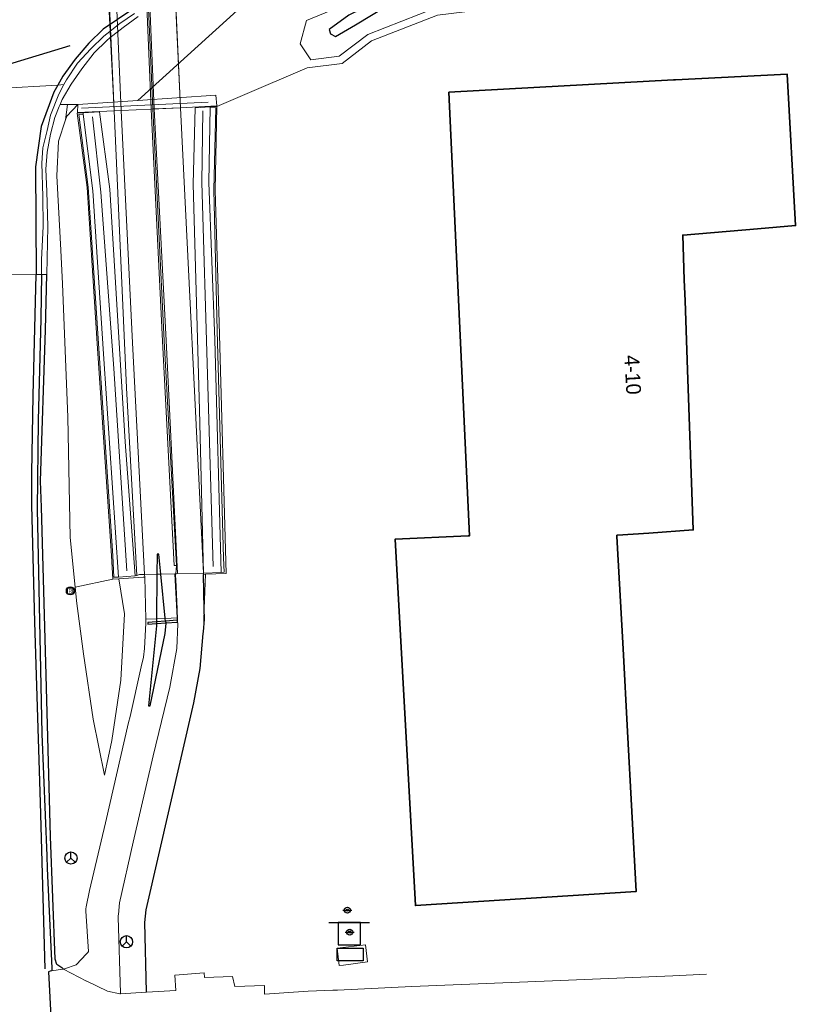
# Model space of a CAD drawing. Header units: metres. Extents: x 169249 to 194689, y 406250 to 412203.
# Tile 55 of 256: x 171416 to 171469, y 406529 to 406595. Entities that reach past the tile are written whole.
import ezdxf
from ezdxf.enums import TextEntityAlignment as Align

# ---------------------------------------------------------------- set-up
doc = ezdxf.new("R2010")
doc.units = ezdxf.units.M
doc.layers.get('0').update_dxf_attribs({"linetype": 'CONTINUOUS'})
for name, color, linetype, lineweight in [('BGT_NLCS_N264$0$B-WE-BV-LEUNING-G', 252, 'BGT_NLCS_N264$0$BV-LEUNING', 18), ('BGT_NLCS_N264$0$B-WE-GW-TALUD_KRUIN-G', 252, 'CONTINUOUS', 18), ('BGT_NLCS_N264$0$B-WE-GW-TALUD_TEEN-G', 252, 'CONTINUOUS', 18), ('BGT_NLCS_N264$0$B-WE-IE-TERREINAFSCHEIDING_KUNSTMATIG_MUUR-GV', 252, 'BGT_NLCS_N264$0$IE-TERREINAFSCHEIDING-KUNSTMATIG-DICHT', 18), ('BGT_NLCS_N264$0$B-WE-KW-KUNSTWERK_TUNNEL-G', 252, 'CONTINUOUS', 18), ('BGT_NLCS_N264$0$B-WE-OG-TOPOGRAFIE_BEBOUWING-G', 252, 'CONTINUOUS', 35), ('BGT_NLCS_N264$0$B-WE-OG-TOPOGRAFIE_TERREIN_GROEN-GV', 252, 'CONTINUOUS', 18), ('BGT_NLCS_N264$0$B-WE-OG-TOPOGRAFIE_WATER-GV', 252, 'CONTINUOUS', 18), ('BGT_NLCS_N264$0$B-WE-OG-TOPOGRAFIE_WEG_BERM-GV', 252, 'CONTINUOUS', 18), ('BGT_NLCS_N264$0$B-WE-OG-TOPOGRAFIE_WEG_RIJWEG-GV', 252, 'CONTINUOUS', 18), ('BGT_NLCS_N264$0$B-WE-OG-TOPOGRAFIE_WEG_RIJWIELPAD-G', 252, 'CONTINUOUS', 18), ('BGT_NLCS_N264$0$B-WE-OG-TOPOGRAFIE_WEG_RIJWIELPAD-GV', 252, 'CONTINUOUS', 18), ('BGT_NLCS_N264$0$B-WE-OG-TOPOGRAFIE_WEG_VERHARD-G', 252, 'CONTINUOUS', 18), ('BGT_NLCS_N264$0$B-WE-OG-TOPOGRAFIE_WEG_VOETPAD-GV', 252, 'CONTINUOUS', 18), ('BGT_NLCS_N264$0$B-WE-VW-BEWEGWIJZERING_DRAAGCONSTRUCTIE-S', 252, 'CONTINUOUS', 25), ('BGT_NLCS_N264$0$B-WE-VW-VERKEERSTEKEN_BORD-S', 252, 'CONTINUOUS', 25), ('X-XX-AL-REFERENTIE-G', 7, 'CONTINUOUS', 18)]:
    doc.layers.add(name, color=color, linetype=linetype, lineweight=lineweight)
for name, color, linetype in [('BGT_NLCS_N264$0$B-WE-IE-MEUBILAIR_WEGMEUBILAIR-S', 252, 'CONTINUOUS'), ('BGT_NLCS_N264$0$B-WE-OG-TOPOGRAFIE_WATER_SLOOT-GV', 252, 'CONTINUOUS'), ('BGT_NLCS_N264$0$B-WE-OG-TOPOGRAFIE_WEG_RIJWEG-G', 252, 'CONTINUOUS'), ('BGT_NLCS_N264$0$B-WE-OG-TOPOGRAFIE_WEG_VOETPAD-G', 252, 'CONTINUOUS'), ('BGT_NLCS_N264$0$B-WE-VH-KANTOPSLUITING-G', 252, 'CONTINUOUS'), ('BGT_NLCS_N264$0$B-WE-VH-VERHARDING_ROOSTER-G', 252, 'CONTINUOUS'), ('BGT_NLCS_N264$0$B-WE-VW-MARKERING-G', 252, 'CONTINUOUS'), ('BGT_NLCS_N264$0$B-WE-VW-VERKEERSTEKEN_DRAAGCONSTRUCTIE-S', 252, 'CONTINUOUS'), ('BGT_NLCS_N264$0$Label_Nummeraanduidingreeks', 252, 'CONTINUOUS')]:
    doc.layers.add(name, color=color, linetype=linetype)
doc.styles.add('BGT_NLCS_N264$0$NLCS-ISO', font='NLCS-ISO.ttf')
doc.styles.add('BGT_NLCS_N264$0$STANDARD', font='txt')
doc.linetypes.add('BGT_NLCS_N264$0$BV-LEUNING', pattern='A,1,[69,NLCS.SHX,S=0.2,R=0,X=0,Y=0],1', length=2)
doc.linetypes.add('BGT_NLCS_N264$0$IE-TERREINAFSCHEIDING-KUNSTMATIG-DICHT', pattern='A,8,-1,[82,NLCS.SHX,S=0.75,R=90,X=0,Y=0],-1', length=10)

# ---------------------------------------------------------------- blocks, each defined once
blk = doc.blocks.new('BGT_NLCS_N264$0$SVW-VERKEERSTEKEN_BORD_ANWB-SO')
blk.add_line((-1.375, 0), (1.375, 0))
at = {"flags": 128}
blk.add_lwpolyline([(-0.75, 0), (-0.75, -1.5), (0.75, -1.5), (0.75, 0)], close=True, dxfattribs=at)
blk = doc.blocks.new('BGT_NLCS_N264$0$SIE-WEG_WEGWIJZER-SO')
for q in [(-0.292, -0.292), (0, 0.412), (0.292, -0.292)]:
    blk.add_line((0, 0), q)
blk.add_circle((0, 0), 0.413)
blk = doc.blocks.new('BGT_NLCS_N264$0$SIE-WEG_RECLAMEZUIL-SO')
for p, q in [((-0.194425, 0.194425), (0.194425, 0.194425)), ((-0.194425, -0.194425), (-0.194425, 0.194425)), ((0.194425, -0.194425), (0.194425, 0.194425)), ((-0.194425, -0.194425), (0.194425, -0.194425))]:
    blk.add_line(p, q)
blk.add_circle((0, 0), 0.275)
at = {"style": 'BGT_NLCS_N264$0$NLCS-ISO'}
blk.add_text('R', height=0.275, dxfattribs=at).set_placement((0, 0), align=Align.MIDDLE_CENTER)
blk = doc.blocks.new('BGT_NLCS_N264$0$SKL-ET_OV_KAST_ALGEMEEN-SO')
for p, q in [((-0.912, 0.442), (0.838, 0.442)), ((-0.912, -0.433), (-0.912, 0.442)), ((0.838, 0.442), (0.838, -0.433)), ((0.838, -0.433), (-0.912, -0.433))]:
    blk.add_line(p, q)
blk = doc.blocks.new('BGT_NLCS_N264$0$SIE-WEG_VERKEERSBORD_PAAL-SO')
blk.add_line((-0.3, 0), (0.3, 0))
for radius in [0.2, 0.0745]:
    blk.add_circle((0, 0), radius)
blk = doc.blocks.new('BGT_NLCS_N264')
at = {"layer": 'BGT_NLCS_N264$0$B-WE-BV-LEUNING-G'}
blk.add_line((171428.648, 406589.903, 16.094), (171420.097, 406589.497, 16.099), dxfattribs=at)
for points in [[(171428.983, 406558.507, 14.852), (171428.211, 406584.466, 14.927), (171428.279, 406589.318, 15.65)], [(171420.823, 406588.905, 15.654), (171421.383, 406583.812, 14.864), (171422.273, 406571.903, 14.894), (171423.151, 406558.233, 14.789)]]:
    blk.add_polyline3d(points, dxfattribs=at)
at = {"layer": 'BGT_NLCS_N264$0$B-WE-GW-TALUD_KRUIN-G'}
for points in [[(171419.834, 406589.751, 16.099), (171419.096, 406588.956, 16.095), (171419.013, 406588.702, 16.087)], [(171419.013, 406588.702, 16.087), (171418.54, 406587.262, 16.045), (171418.428, 406584.92, 16.015), (171418.692, 406579.891, 15.854), (171418.811, 406577.623, 15.781), (171419.161, 406568.618, 15.63), (171419.32, 406560.478, 15.475), (171419.666, 406557.112, 15.42)], [(171419.666, 406557.112, 15.42), (171419.78, 406556.006, 15.402), (171420.213, 406552.609, 15.383), (171420.867, 406548.187, 15.252), (171421.651, 406544.422, 15.007)]]:
    blk.add_polyline3d(points, dxfattribs=at)
at = {"layer": 'BGT_NLCS_N264$0$B-WE-GW-TALUD_TEEN-G'}
blk.add_polyline3d([(171421.651, 406544.422, 15.007), (171422.141, 406546.756, 15.005), (171422.751, 406550.842, 15.002), (171422.992, 406555.312, 14.828), (171422.609, 406557.694, 14.844)], dxfattribs=at)
at = {"layer": 'BGT_NLCS_N264$0$B-WE-IE-TERREINAFSCHEIDING_KUNSTMATIG_MUUR-GV'}
for p, q in [((171419.834, 406589.751, 16.099), (171419.821, 406589.207, 16.078)), ((171419.821, 406589.207, 16.078), (171419.786, 406589.167, 15.792)), ((171422.296, 406589.324, 12.834), (171419.821, 406589.207, 16.078)), ((171422.296, 406589.324, 12.834), (171422.76, 406589.345, 12.816)), ((171422.76, 406589.345, 12.816), (171424.796, 406589.441, 12.802)), ((171424.796, 406589.441, 12.802), (171424.915, 406589.447, 12.801)), ((171424.915, 406589.447, 12.801), (171425.006, 406589.451, 12.924)), ((171425.006, 406589.451, 12.924), (171426.78, 406589.534, 12.925)), ((171426.78, 406589.534, 12.925), (171429.228, 406589.649, 15.967)), ((171426.78, 406589.534, 12.925), (171428.33, 406558.06, 14.796))]:
    blk.add_line(p, q, dxfattribs=at)
for points in [[(171420.191, 406589.192, 15.812), (171421.31, 406589.261, 15.767), (171422.001, 406584.024, 14.843), (171423.041, 406566.94, 14.813), (171423.703, 406557.897, 14.783)], [(171423.822, 406557.912, 14.508), (171423.118, 406570.591, 13.771), (171422.296, 406589.324, 12.834)], [(171428.33, 406558.06, 14.796), (171428.07, 406569.105, 14.78), (171427.625, 406584.372, 14.875), (171427.773, 406589.515, 15.686), (171428.773, 406589.59, 15.762)]]:
    blk.add_polyline3d(points, dxfattribs=at)
at = {"layer": 'BGT_NLCS_N264$0$B-WE-KW-KUNSTWERK_TUNNEL-G', "linetype": 'Continuous'}
for p, q in [((171426.78, 406589.534, 12.925), (171423.93, 406652.163, 12.954)), ((171422.296, 406589.324, 12.834), (171422.76, 406589.346, 12.843)), ((171422.76, 406589.346, 12.843), (171424.796, 406589.441, 12.885)), ((171424.796, 406589.441, 12.885), (171424.819, 406589.442, 12.885)), ((171424.819, 406589.442, 12.885), (171426.78, 406589.534, 12.925))]:
    blk.add_line(p, q, dxfattribs=at)
blk.add_polyline3d([(171419.143, 406651.933, 12.889), (171419.547, 406643.914, 12.882), (171422.296, 406589.324, 12.834)], dxfattribs=at)
at = {"layer": 'BGT_NLCS_N264$0$B-WE-OG-TOPOGRAFIE_BEBOUWING-G'}
blk.add_polyline3d([(171465.763, 406581.342, 26.976), (171460.753, 406580.922, 27.072), (171460.71, 406580.921, 30.185), (171460.818, 406577.904, 30.209), (171460.869, 406576.476, 30.22), (171461.036, 406571.819, 30.258), (171461.424, 406560.994, 30.344), (171458.433, 406560.78, 30.237), (171456.308, 406560.628, 30.161), (171456.265, 406560.625, 30.159), (171456.268, 406560.538, 26.674), (171456.68, 406552.96, 26.657), (171456.984, 406547.362, 26.645), (171457.571, 406536.548, 26.621), (171442.653, 406535.59, 26.727), (171441.277, 406560.359, 26.727), (171446.224, 406560.591, 26.634), (171446.311, 406560.594, 30.305), (171444.911, 406590.58, 30.185), (171460.094, 406591.417, 29.947), (171460.224, 406591.422, 26.581), (171467.774, 406591.796, 26.687), (171468.337, 406581.558, 26.926), (171465.763, 406581.342, 26.976)], dxfattribs=at)
at = {"layer": 'BGT_NLCS_N264$0$B-WE-OG-TOPOGRAFIE_TERREIN_GROEN-GV'}
for p, q in [((171419.013, 406588.702, 11.527), (171419.152, 406589.75, 16.113)), ((171428.477, 406557.989, 14.813), (171428.386, 406555.658, 6.013)), ((171422.197, 406557.668, 14.948), (171419.666, 406557.112, 2.823)), ((171428.386, 406555.658, 6.013), (171428.324, 406554.103, 0.143))]:
    blk.add_line(p, q, dxfattribs=at)
at = {"layer": 'BGT_NLCS_N264$0$B-WE-OG-TOPOGRAFIE_WATER-GV'}
blk.add_polyline3d([(171490.422, 406601.434, 15.208), (171457.085, 406600.435, 15.53), (171450.558, 406599.947, 15.536), (171447.492, 406599.718, 15.536), (171444.11, 406599.067, 15.538), (171435.284, 406595.425, 15.498), (171434.854, 406593.851, 15.498), (171435.582, 406592.762, 15.501), (171437.503, 406593.005, 15.501), (171439.43, 406594.491, 15.538), (171444.02, 406596.276, 15.477), (171453.134, 406597.405, 15.474), (171474.777, 406597.878, 15.338)], dxfattribs=at)
at = {"layer": 'BGT_NLCS_N264$0$B-WE-OG-TOPOGRAFIE_WATER_SLOOT-GV'}
blk.add_polyline3d([(171474.752, 406599.388, 14.742), (171467.857, 406599.321, 14.829), (171463.769, 406599.246, 14.819), (171452.834, 406598.849, 14.884), (171444.875, 406598.088, 15.104), (171440.731, 406597.069, 15.067), (171438.144, 406595.781, 15.033), (171436.832, 406594.811, 15.146), (171436.921, 406594.516, 15.128), (171437.247, 406594.335, 15.061), (171438.596, 406595.131, 14.871), (171440.875, 406596.498, 15.021), (171445.104, 406597.464, 15.043), (171452.787, 406598.318, 14.848), (171454.998, 406598.374, 14.819), (171461.624, 406598.547, 14.819), (171465.119, 406598.63, 14.819), (171477.916, 406599.148, 14.819)], dxfattribs=at)
at = {"layer": 'BGT_NLCS_N264$0$B-WE-OG-TOPOGRAFIE_WEG_BERM-GV'}
for p, q in [((171418.644, 406589.75, 16.124), (171419.152, 406589.75, 16.113)), ((171419.152, 406589.75, 16.113), (171419.834, 406589.751, 16.099)), ((171419.834, 406589.751, 16.099), (171423.899, 406590.027, 16.016)), ((171420.191, 406589.192, 15.812), (171419.786, 406589.167, 15.792)), ((171420.203, 406589.1, 15.796), (171420.191, 406589.192, 15.812)), ((171429.238, 406589.612, 15.724), (171428.773, 406589.59, 15.762)), ((171428.773, 406589.59, 15.762), (171428.773, 406589.557, 15.757)), ((171429.228, 406589.649, 15.967), (171429.238, 406589.612, 15.724)), ((171417.378, 406578.255, 15.794), (171417.74, 406578.259, 15.9)), ((171423.703, 406557.897, 14.783), (171422.591, 406557.805, 14.845)), ((171423.822, 406557.912, 14.508), (171423.703, 406557.897, 14.783)), ((171424.358, 406557.805, 14.502), (171424.354, 406557.98, 14.493)), ((171429.527, 406558.118, 14.843), (171428.33, 406558.06, 14.796)), ((171428.33, 406558.06, 14.796), (171428.331, 406557.983, 14.795)), ((171428.331, 406557.983, 14.795), (171428.477, 406557.989, 14.813)), ((171422.197, 406557.668, 14.948), (171422.609, 406557.694, 14.844))]:
    blk.add_line(p, q, dxfattribs=at)
for points in [[(171423.899, 406590.027, 16.016), (171433.954, 406599.176, 15.983), (171434.764, 406600.246, 16.06), (171437.725, 406602.552, 15.993), (171439.465, 406603.346, 15.953), (171442.036, 406603.87, 15.924), (171446.214, 406604.289, 15.92), (171465.212, 406606.365, 15.68), (171482.75, 406607.445, 15.494), (171504.47, 406608.358, 15.303), (171538.097, 406609.767, 15.351), (171558.845, 406610.909, 15.428), (171558.756, 406613.405, 15.378)], [(171423.919, 406595.69, 16.183), (171422.894, 406594.963, 16.192), (171422.011, 406594.256, 16.214), (171421.799, 406594.086, 16.219), (171420.941, 406593.244, 16.207), (171420.102, 406592.149, 16.194), (171419.4, 406591.128, 16.161), (171418.779, 406590.081, 16.136), (171418.644, 406589.75, 16.124)], [(171423.664, 406595.898, 16.015), (171422.685, 406595.216, 16.011), (171421.802, 406594.522, 16.02), (171421.603, 406594.367, 16.023), (171420.724, 406593.518, 16.044), (171419.81, 406592.55, 16.037), (171419.082, 406591.423, 16.023), (171418.898, 406591.09, 16.016)], [(171429.238, 406589.612, 15.724), (171430.976, 406590.357, 15.66), (171435.338, 406592.227, 15.501), (171437.701, 406592.526, 15.501), (171439.679, 406594.051, 15.538), (171444.144, 406595.788, 15.477), (171453.171, 406596.906, 15.474), (171474.788, 406597.378, 15.338), (171506.095, 406597.998, 15.319)], [(171418.898, 406591.09, 16.016), (171418.545, 406590.455, 16.002), (171417.985, 406589.02, 15.969), (171417.758, 406587.988, 15.967), (171417.483, 406586.822, 15.944), (171417.462, 406586.491, 15.939), (171417.416, 406585.773, 15.927), (171417.468, 406583.529, 15.883), (171417.489, 406581.501, 15.858), (171417.394, 406579.275, 15.822), (171417.379, 406578.348, 15.797), (171417.378, 406578.255, 15.794)], [(171417.74, 406578.259, 15.9), (171417.816, 406581.511, 15.955), (171417.751, 406583.857, 15.996), (171417.686, 406585.377, 16.046), (171417.758, 406586.526, 16.073), (171418, 406587.751, 16.082), (171418.282, 406588.868, 16.095), (171418.587, 406589.611, 16.12), (171418.644, 406589.75, 16.124)], [(171423.899, 406590.027, 16.016), (171429.173, 406590.385, 15.908), (171429.228, 406589.649, 15.967)], [(171419.786, 406589.167, 15.792), (171420.468, 406584.139, 15.002), (171421.154, 406573.582, 14.933), (171422.109, 406559.231, 14.95), (171422.197, 406557.668, 14.948)], [(171422.591, 406557.805, 14.845), (171422.276, 406557.796, 14.874), (171422.202, 406559.243, 14.874), (171421.237, 406573.596, 14.861), (171420.547, 406584.165, 14.918), (171419.917, 406589.08, 15.721), (171420.203, 406589.1, 15.796)], [(171422.591, 406557.805, 14.845), (171421.581, 406572.884, 14.92), (171420.844, 406583.909, 14.879), (171420.203, 406589.1, 15.796)], [(171428.477, 406557.989, 14.813), (171429.854, 406558.046, 14.981), (171429.382, 406574.98, 14.978), (171429.113, 406583.949, 14.967), (171429.238, 406589.612, 15.724)], [(171428.773, 406589.557, 15.757), (171428.688, 406584.485, 14.922), (171429.088, 406573.85, 14.904), (171429.527, 406558.118, 14.843)], [(171428.773, 406589.557, 15.757), (171429.176, 406589.534, 15.708), (171429.023, 406583.972, 14.861), (171429.247, 406574.446, 14.887), (171429.694, 406559.109, 14.917), (171429.727, 406558.133, 14.937), (171429.527, 406558.118, 14.843)], [(171422.609, 406557.694, 14.844), (171424.255, 406557.798, 14.521), (171424.358, 406557.805, 14.502)], [(171424.354, 406557.98, 14.493), (171424.014, 406557.987, 14.509), (171423.822, 406557.912, 14.508)]]:
    blk.add_polyline3d(points, dxfattribs=at)
at = {"layer": 'BGT_NLCS_N264$0$B-WE-OG-TOPOGRAFIE_WEG_RIJWEG-G'}
for points in [[(171417.378, 406578.255, 15.794), (171417.331, 406575.267, 15.713), (171417.164, 406568.381, 15.621), (171417.09, 406562.386, 15.556), (171417.19, 406558.13, 15.476), (171417.235, 406555.91, 15.442), (171417.411, 406547.213, 15.311), (171417.739, 406538.968, 15.199), (171417.773, 406538.103, 15.187), (171418.079, 406531.357, 15.06), (171418.086, 406531.195, 15.057)], [(171418.086, 406531.195, 15.057), (171417.972, 406531.157, 15.048), (171417.86, 406531.12, 15.04), (171418.187, 406524.651, 15.028), (171418.257, 406523.275, 15.025)]]:
    blk.add_polyline3d(points, dxfattribs=at)
at = {"layer": 'BGT_NLCS_N264$0$B-WE-OG-TOPOGRAFIE_WEG_RIJWEG-GV'}
for p, q in [((171418.494, 406591.066, 16.032), (171418.898, 406591.09, 16.016)), ((171414.204, 406590.81, 16.017), (171418.494, 406591.066, 16.032)), ((171417.033, 406578.252, 15.782), (171413.931, 406578.221, 15.742)), ((171417.378, 406578.255, 15.794), (171417.033, 406578.252, 15.782))]:
    blk.add_line(p, q, dxfattribs=at)
at = {"layer": 'BGT_NLCS_N264$0$B-WE-OG-TOPOGRAFIE_WEG_RIJWIELPAD-G'}
for p, q in [((171424.424, 406554.948, 14.646), (171424.358, 406557.805, 14.502)), ((171426.582, 406554.823, 14.646), (171426.579, 406554.888, 14.643))]:
    blk.add_line(p, q, dxfattribs=at)
for points in [[(171426.579, 406554.888, 14.643), (171426.543, 406555.664, 14.61), (171426.452, 406557.639, 14.505), (171426.443, 406557.894, 14.531), (171426.469, 406558.015, 14.485)], [(171418.879, 406531.3, 15.117), (171418.929, 406531.317, 15.117), (171419.734, 406531.588, 15.114), (171420.421, 406532.334, 15.108), (171420.509, 406532.431, 15.107), (171420.562, 406532.488, 15.107), (171420.385, 406535.227, 15.105), (171420.375, 406535.378, 15.105), (171420.399, 406535.5, 15.106), (171420.623, 406536.616, 15.112), (171421.699, 406541.184, 14.991), (171423.271, 406547.97, 14.879), (171423.366, 406548.38, 14.872), (171424.127, 406551.742, 14.791), (171424.273, 406552.385, 14.776), (171424.335, 406552.967, 14.721), (171424.43, 406554.679, 14.66), (171424.424, 406554.948, 14.646)], [(171422.716, 406529.63, 15.144), (171422.715, 406529.664, 15.144), (171422.573, 406534.802, 15.123), (171422.57, 406534.919, 15.123), (171422.578, 406534.994, 15.121), (171422.663, 406535.779, 15.098), (171423.59, 406539.89, 14.903), (171424.926, 406545.71, 14.824), (171426.061, 406550.361, 14.759), (171426.523, 406552.967, 14.746), (171426.591, 406554.642, 14.654), (171426.582, 406554.823, 14.646)], [(171418.086, 406531.195, 15.057), (171418.798, 406531.289, 15.111), (171418.879, 406531.3, 15.117)]]:
    blk.add_polyline3d(points, dxfattribs=at)
at = {"layer": 'BGT_NLCS_N264$0$B-WE-OG-TOPOGRAFIE_WEG_RIJWIELPAD-GV'}
for p, q in [((171424.035, 406607.169, 12.577), (171424.796, 406589.441, 12.802)), ((171422.296, 406589.324, 12.834), (171422.76, 406589.345, 12.816)), ((171422.76, 406589.345, 12.816), (171424.796, 406589.441, 12.802)), ((171422.76, 406589.346, 12.816), (171422.76, 406589.345, 12.816)), ((171424.796, 406589.441, 12.802), (171424.819, 406589.442, 12.802)), ((171424.796, 406589.441, 12.802), (171424.796, 406589.441, 12.802)), ((171424.819, 406589.442, 12.802), (171424.915, 406589.447, 12.801)), ((171426.469, 406558.015, 14.485), (171426.498, 406558.587, 14.429)), ((171425.182, 406557.994, 14.49), (171424.354, 406557.98, 14.493)), ((171425.449, 406557.998, 14.489), (171425.182, 406557.994, 14.49)), ((171426.399, 406558.014, 14.485), (171425.449, 406557.998, 14.489))]:
    blk.add_line(p, q, dxfattribs=at)
for points in [[(171419.143, 406651.933, 12.889), (171419.627, 406643.871, 12.785), (171420.124, 406635.587, 12.678), (171420.419, 406628.745, 12.665), (171421.496, 406607.029, 12.658), (171422.296, 406589.324, 12.834)], [(171419.88, 406651.968, 12.809), (171420.678, 406635.583, 12.63), (171420.935, 406628.751, 12.666), (171422.006, 406607.104, 12.649), (171422.76, 406589.346, 12.816)], [(171424.915, 406589.447, 12.801), (171424.147, 406607.197, 12.583), (171423.069, 406628.724, 12.578), (171422.776, 406635.815, 12.577), (171422.05, 406652.073, 12.776)], [(171424.354, 406557.98, 14.493), (171423.528, 406573.648, 13.644), (171422.76, 406589.345, 12.816)], [(171426.498, 406558.587, 14.429), (171426.346, 406558.593, 14.447), (171425.562, 406573.761, 13.608), (171424.796, 406589.441, 12.802)], [(171426.498, 406558.587, 14.429), (171425.676, 406573.766, 13.607), (171424.915, 406589.447, 12.801)]]:
    blk.add_polyline3d(points, dxfattribs=at)
at = {"layer": 'BGT_NLCS_N264$0$B-WE-OG-TOPOGRAFIE_WEG_VERHARD-G'}
for p, q in [((171424.424, 406554.948, 14.646), (171425.152, 406554.982, 14.658)), ((171425.152, 406554.982, 14.658), (171425.735, 406555.009, 14.667)), ((171425.735, 406555.009, 14.667), (171426.546, 406555.047, 14.68)), ((171426.546, 406555.047, 14.68), (171426.548, 406555.047, 14.68))]:
    blk.add_line(p, q, dxfattribs=at)
for points in [[(171437.508, 406531.541, 15.19), (171437.367, 406532.71, 15.169), (171437.749, 406532.757, 15.176), (171439.28, 406532.945, 15.206), (171439.423, 406531.784, 15.18), (171437.8, 406531.578, 15.188), (171437.508, 406531.541, 15.19)], [(171418.879, 406531.3, 15.117), (171420.423, 406530.489, 15.094), (171420.448, 406530.476, 15.094), (171421.852, 406529.807, 15.105), (171422.668, 406529.64, 15.142), (171422.716, 406529.63, 15.144)], [(171424.482, 406529.733, 15.146), (171426.461, 406529.848, 15.149), (171426.46, 406529.862, 15.149), (171426.397, 406530.893, 15.176), (171428.374, 406531.054, 15.174), (171428.398, 406530.739, 15.174), (171430.299, 406530.797, 15.141), (171430.445, 406530.132, 15.141), (171432.443, 406530.198, 15.159), (171432.451, 406529.917, 15.159), (171432.46, 406529.606, 15.159), (171435.4, 406529.811, 15.182), (171437.067, 406529.867, 15.191), (171437.396, 406529.883, 15.191), (171442.406, 406530.128, 15.19), (171451.908, 406530.506, 15.176), (171460.054, 406530.855, 15.189), (171462.316, 406530.952, 15.193)], [(171422.716, 406529.63, 15.144), (171424.448, 406529.731, 15.146), (171424.482, 406529.733, 15.146)]]:
    blk.add_polyline3d(points, dxfattribs=at)
at = {"layer": 'BGT_NLCS_N264$0$B-WE-OG-TOPOGRAFIE_WEG_VOETPAD-G'}
for p, q in [((171428.386, 406555.658, 14.764), (171428.331, 406557.983, 14.795)), ((171424.482, 406529.732, 15.15), (171424.482, 406529.733, 15.15))]:
    blk.add_line(p, q, dxfattribs=at)
for points in [[(171428.324, 406554.103, 14.794), (171428.402, 406554.955, 14.754), (171428.386, 406555.658, 14.764)], [(171424.482, 406529.733, 15.15), (171424.481, 406529.763, 15.15), (171424.373, 406534.462, 15.2), (171424.468, 406535.311, 15.189), (171427.671, 406549.306, 14.943), (171428.098, 406551.613, 14.909), (171428.313, 406553.981, 14.799), (171428.324, 406554.103, 14.794)]]:
    blk.add_polyline3d(points, dxfattribs=at)
at = {"layer": 'BGT_NLCS_N264$0$B-WE-OG-TOPOGRAFIE_WEG_VOETPAD-GV'}
for p, q in [((171424.915, 406589.447, 12.801), (171425.006, 406589.451, 12.924)), ((171425.006, 406589.451, 12.924), (171426.78, 406589.534, 12.925)), ((171426.469, 406558.015, 14.485), (171426.399, 406558.014, 14.485)), ((171426.399, 406558.014, 14.485), (171426.546, 406555.047, 1.551)), ((171426.566, 406558.049, 14.581), (171426.469, 406558.015, 14.485)), ((171428.33, 406558.06, 14.796), (171426.566, 406558.049, 14.581)), ((171426.546, 406555.047, 1.551), (171426.554, 406554.886, 0.849)), ((171426.554, 406554.886, 0.849), (171426.561, 406554.76, 0.299))]:
    blk.add_line(p, q, dxfattribs=at)
for points in [[(171422.159, 406652.078, 12.891), (171422.888, 406635.833, 12.703), (171423.169, 406628.752, 12.714), (171424.254, 406607.205, 12.713), (171425.006, 406589.451, 12.924)], [(171426.78, 406589.534, 12.925), (171425.934, 406607.227, 12.737), (171424.953, 406628.821, 12.757), (171424.603, 406635.818, 12.759), (171423.93, 406652.163, 12.954)], [(171425.006, 406589.451, 12.924), (171425.8, 406573.786, 13.717), (171426.566, 406558.049, 14.581)]]:
    blk.add_polyline3d(points, dxfattribs=at)
at = {"layer": 'BGT_NLCS_N264$0$B-WE-VH-KANTOPSLUITING-G'}
blk.add_polyline3d([(171418.879, 406531.3, 15.117), (171418.796, 406531.357, 15.114), (171418.766, 406531.377, 15.113), (171418.431, 406531.605, 15.1), (171418.308, 406531.978, 15.124), (171417.991, 406540.261, 15.294), (171417.685, 406552.007, 15.473), (171417.375, 406562.53, 15.628), (171417.307, 406564.288, 15.628), (171417.654, 406574.527, 15.836), (171417.74, 406578.259, 15.9)], dxfattribs=at)
at = {"layer": 'BGT_NLCS_N264$0$B-WE-VH-VERHARDING_ROOSTER-G'}
for p, q in [((171425.149, 406554.666, 14.647), (171425.798, 406554.709, 14.643)), ((171425.774, 406554.825, 14.641), (171425.15, 406554.776, 14.636)), ((171426.554, 406554.886, 14.647), (171425.774, 406554.825, 14.641)), ((171425.798, 406554.709, 14.643), (171426.561, 406554.76, 14.638)), ((171426.579, 406554.888, 14.647), (171426.554, 406554.886, 14.647))]:
    blk.add_line(p, q, dxfattribs=at)
for points in [[(171425.15, 406554.776, 14.636), (171424.559, 406554.73, 14.631), (171424.574, 406554.628, 14.65), (171425.149, 406554.666, 14.647)], [(171426.561, 406554.76, 14.638), (171426.581, 406554.761, 14.638), (171426.582, 406554.823, 14.642)], [(171426.582, 406554.823, 14.642), (171426.584, 406554.888, 14.647), (171426.579, 406554.888, 14.647)]]:
    blk.add_polyline3d(points, dxfattribs=at)
at = {"layer": 'BGT_NLCS_N264$0$B-WE-VW-MARKERING-G', "linetype": 'Continuous'}
blk.add_line((171414.942, 406592.398, 16.078), (171419.317, 406593.73, 16.055), dxfattribs=at)
at = {"layer": 'BGT_NLCS_N264$0$B-WE-VW-MARKERING-G'}
for p, q in [((171425.182, 406557.994, 14.511), (171425.152, 406554.982, 14.692)), ((171425.15, 406554.776, 14.69), (171425.149, 406554.666, 14.688)), ((171425.774, 406554.825, 14.685), (171425.735, 406555.009, 14.685)), ((171425.798, 406554.709, 14.685), (171425.774, 406554.825, 14.685))]:
    blk.add_line(p, q, dxfattribs=at)
for points in [[(171457.942, 406610.547, 15.731), (171451.155, 406609.703, 15.791), (171449.026, 406609.507, 15.818), (171445.578, 406609.12, 15.852), (171441.258, 406608.82, 15.925), (171439.6, 406608.53, 15.942), (171437.94, 406608.119, 15.953), (171436.765, 406607.655, 15.977), (171435.282, 406606.922, 15.993), (171433.667, 406605.909, 16.016), (171432.45, 406604.926, 16.033), (171431.581, 406604.115, 16.05), (171431.056, 406603.625, 16.06), (171428.069, 406599.927, 16.082), (171425.625, 406597.76, 16.078), (171423.546, 406596.196, 16.077), (171421.545, 406594.849, 16.055), (171420.572, 406593.896, 16.064), (171419.655, 406592.806, 16.052), (171418.837, 406591.653, 16.047), (171418.494, 406591.066, 16.032)], [(171418.494, 406591.066, 16.032), (171418.213, 406590.585, 16.021), (171417.354, 406588.255, 15.989), (171416.982, 406585.539, 15.929), (171417.033, 406578.252, 15.782)], [(171417.639, 406531.328, 15.056), (171417.316, 406542.562, 15.206), (171416.934, 406554.754, 15.431), (171416.73, 406562.663, 15.537), (171416.721, 406564.834, 15.574), (171416.822, 406570.078, 15.637), (171417.033, 406578.252, 15.782)], [(171425.449, 406557.998, 14.516), (171425.32, 406559.361, 14.438), (171425.195, 406559.361, 14.429), (171425.182, 406557.994, 14.511)], [(171425.735, 406555.009, 14.685), (171425.73, 406555.035, 14.685), (171425.449, 406557.998, 14.516)], [(171425.149, 406554.666, 14.688), (171425.148, 406554.505, 14.685), (171424.607, 406549.102, 14.851), (171424.722, 406549.093, 14.843), (171425.734, 406553.983, 14.708), (171425.802, 406554.689, 14.685), (171425.798, 406554.709, 14.685)], [(171425.152, 406554.982, 14.692), (171425.152, 406554.97, 14.693), (171425.15, 406554.776, 14.69)]]:
    blk.add_polyline3d(points, dxfattribs=at)
at = {"layer": 'BGT_NLCS_N264$0$B-WE-IE-MEUBILAIR_WEGMEUBILAIR-S', "color": 7}
blk.add_blockref('BGT_NLCS_N264$0$SKL-ET_OV_KAST_ALGEMEEN-SO', (171438.275, 406532.285, 15.17), dxfattribs=at)
at = {"layer": 'BGT_NLCS_N264$0$B-WE-VW-BEWEGWIJZERING_DRAAGCONSTRUCTIE-S', "color": 7}
for p in [(171419.377, 406538.811, 15.206), (171423.123, 406533.149, 15.192)]:
    blk.add_blockref('BGT_NLCS_N264$0$SIE-WEG_WEGWIJZER-SO', p, dxfattribs=at)
at = {"layer": 'BGT_NLCS_N264$0$B-WE-VW-VERKEERSTEKEN_BORD-S', "color": 7}
for name, p in [('BGT_NLCS_N264$0$SIE-WEG_RECLAMEZUIL-SO', (171419.338, 406556.871, 15.502)), ('BGT_NLCS_N264$0$SVW-VERKEERSTEKEN_BORD_ANWB-SO', (171438.179, 406534.453, 15.189))]:
    blk.add_blockref(name, p, dxfattribs=at)
at = {"layer": 'BGT_NLCS_N264$0$B-WE-VW-VERKEERSTEKEN_DRAAGCONSTRUCTIE-S', "color": 7}
for p in [(171438.053, 406535.287, 15.288), (171438.212, 406533.803, 15.217)]:
    blk.add_blockref('BGT_NLCS_N264$0$SIE-WEG_VERKEERSBORD_PAAL-SO', p, dxfattribs=at)
at = {"layer": 'BGT_NLCS_N264$0$Label_Nummeraanduidingreeks', "color": 7, "lineweight": 18, "style": 'BGT_NLCS_N264$0$STANDARD'}
blk.add_text('4-10', height=1, rotation=-86.9, dxfattribs=at).set_placement((171457.339, 406571.476), align=Align.MIDDLE)

msp = doc.modelspace()

# ---------------------------------------------------------------- block references
at = {"layer": 'X-XX-AL-REFERENTIE-G'}
msp.add_blockref('BGT_NLCS_N264', (0, 0), dxfattribs=at)

doc.saveas('drawing.dxf')
